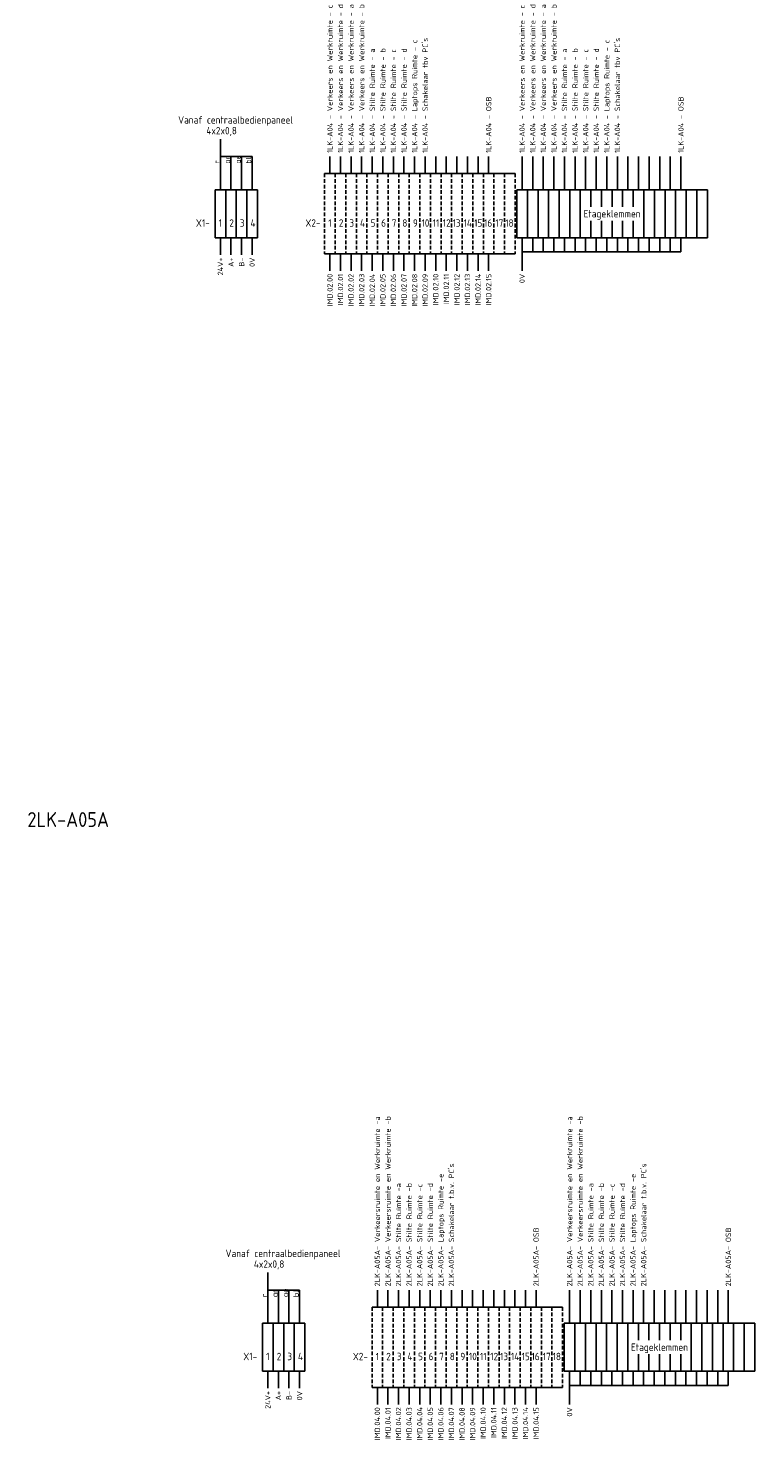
# Model space of a CAD drawing. Extents: x -1224 to 18134, y -20786 to 3554.
# Tile 22 of 88: x 5441 to 5685, y -7714 to -7238. Entities that reach past the tile are written whole.
import ezdxf
from ezdxf.enums import TextEntityAlignment as Align

# ---------------------------------------------------------------- set-up
doc = ezdxf.new("R2010")
doc.units = 0
doc.linetypes.add('HIDDEN2', pattern=[1.875, 1.25, -0.625])
doc.layers.add('EL$1----', color=3, linetype='CONTINUOUS')
doc.styles.add('BURO-018', font='ISO.shx', dxfattribs={"height": 1.8})
doc.styles.add('BURO-025', font='ISO.shx', dxfattribs={"height": 2.5})
doc.styles.add('BURO-050', font='ISO.shx', dxfattribs={"height": 5})

msp = doc.modelspace()

# ---------------------------------------------------------------- linework, layer by layer
at = {"layer": 'EL$1----', "color": 1}
for p, q in [((5505.28, -7292.69), (5505.28, -7275.63)), ((5515.98, -7281.48), (5505.28, -7281.48)), ((5508.85, -7292.69), (5508.85, -7281.48)), ((5512.41, -7292.69), (5512.41, -7281.48)), ((5515.98, -7292.69), (5515.98, -7281.48)), ((5542.19, -7287.22), (5542.19, -7281.48)), ((5545.76, -7287.22), (5545.76, -7281.48)), ((5549.32, -7287.22), (5549.32, -7281.48)), ((5552.89, -7287.22), (5552.89, -7281.48)), ((5556.46, -7287.22), (5556.46, -7281.48)), ((5560.03, -7287.22), (5560.03, -7281.48)), ((5563.59, -7287.22), (5563.59, -7281.48)), ((5567.16, -7287.22), (5567.16, -7281.48)), ((5570.73, -7287.22), (5570.73, -7281.48)), ((5574.29, -7287.22), (5574.29, -7281.48)), ((5577.86, -7287.22), (5577.86, -7281.48)), ((5581.43, -7287.22), (5581.43, -7281.48)), ((5585, -7287.22), (5585, -7281.48)), ((5588.56, -7287.22), (5588.56, -7281.48)), ((5592.13, -7287.22), (5592.13, -7281.48)), ((5595.7, -7287.22), (5595.7, -7281.48)), ((5606.98, -7292.69), (5606.98, -7281.48)), ((5610.55, -7292.69), (5610.55, -7281.48)), ((5614.12, -7292.69), (5614.12, -7281.48)), ((5617.69, -7292.69), (5617.69, -7281.48)), ((5621.25, -7292.69), (5621.25, -7281.48)), ((5624.82, -7292.69), (5624.82, -7281.48)), ((5628.39, -7292.69), (5628.39, -7281.48)), ((5631.95, -7292.69), (5631.95, -7281.48)), ((5635.52, -7292.69), (5635.52, -7281.48)), ((5639.09, -7292.69), (5639.09, -7281.48)), ((5642.66, -7292.69), (5642.66, -7281.48)), ((5646.22, -7292.69), (5646.22, -7281.48)), ((5649.79, -7292.69), (5649.79, -7281.48)), ((5653.36, -7292.69), (5653.36, -7281.48)), ((5656.92, -7292.69), (5656.92, -7281.48)), ((5660.49, -7292.69), (5660.49, -7281.48)), ((5505.28, -7308.84), (5505.28, -7314.58)), ((5508.85, -7308.84), (5508.85, -7314.58)), ((5512.41, -7308.84), (5512.41, -7314.58)), ((5515.98, -7308.84), (5515.98, -7314.58)), ((5606.98, -7308.84), (5606.98, -7320.05)), ((5610.55, -7308.84), (5610.55, -7313.61)), ((5614.12, -7308.84), (5614.12, -7313.61)), ((5617.69, -7308.84), (5617.69, -7313.61)), ((5621.25, -7308.84), (5621.25, -7313.61)), ((5624.82, -7308.84), (5624.82, -7313.61)), ((5628.39, -7308.84), (5628.39, -7313.61)), ((5631.95, -7308.84), (5631.95, -7313.61)), ((5635.52, -7308.84), (5635.52, -7313.61)), ((5639.09, -7308.84), (5639.09, -7313.61)), ((5642.66, -7308.84), (5642.66, -7313.61)), ((5646.22, -7308.84), (5646.22, -7313.61)), ((5649.79, -7308.84), (5649.79, -7313.61)), ((5653.36, -7308.84), (5653.36, -7313.61)), ((5656.92, -7308.84), (5656.92, -7313.61)), ((5660.49, -7308.84), (5660.49, -7313.61)), ((5542.19, -7314.31), (5542.19, -7320.05)), ((5545.76, -7314.31), (5545.76, -7320.05)), ((5549.32, -7314.31), (5549.32, -7320.05)), ((5552.89, -7314.31), (5552.89, -7320.05)), ((5556.46, -7314.31), (5556.46, -7320.05)), ((5560.03, -7314.31), (5560.03, -7320.05)), ((5563.59, -7314.31), (5563.59, -7320.05)), ((5567.16, -7314.31), (5567.16, -7320.05)), ((5570.73, -7314.31), (5570.73, -7320.05)), ((5574.29, -7314.31), (5574.29, -7320.05)), ((5577.86, -7314.31), (5577.86, -7320.05)), ((5581.43, -7314.31), (5581.43, -7320.05)), ((5585, -7314.31), (5585, -7320.05)), ((5588.56, -7314.31), (5588.56, -7320.05)), ((5592.13, -7314.31), (5592.13, -7320.05)), ((5595.7, -7314.31), (5595.7, -7320.05)), ((5610.55, -7313.61), (5606.98, -7313.61)), ((5614.12, -7313.61), (5610.55, -7313.61)), ((5617.69, -7313.61), (5614.12, -7313.61)), ((5621.25, -7313.61), (5617.69, -7313.61)), ((5624.82, -7313.61), (5621.25, -7313.61)), ((5628.39, -7313.61), (5624.82, -7313.61)), ((5631.95, -7313.61), (5628.39, -7313.61)), ((5635.52, -7313.61), (5631.95, -7313.61)), ((5639.09, -7313.61), (5635.52, -7313.61)), ((5642.66, -7313.61), (5639.09, -7313.61)), ((5646.22, -7313.61), (5642.66, -7313.61)), ((5649.79, -7313.61), (5646.22, -7313.61)), ((5653.36, -7313.61), (5649.79, -7313.61)), ((5656.92, -7313.61), (5653.36, -7313.61)), ((5660.49, -7313.61), (5656.92, -7313.61)), ((5521.27, -7674.66), (5521.27, -7657.61)), ((5531.97, -7663.46), (5521.27, -7663.46)), ((5524.84, -7674.66), (5524.84, -7663.46)), ((5528.4, -7674.66), (5528.4, -7663.46)), ((5531.97, -7674.66), (5531.97, -7663.46)), ((5558.18, -7669.19), (5558.18, -7663.46)), ((5561.75, -7669.19), (5561.75, -7663.46)), ((5565.31, -7669.19), (5565.31, -7663.46)), ((5568.88, -7669.19), (5568.88, -7663.46)), ((5572.45, -7669.19), (5572.45, -7663.46)), ((5576.02, -7669.19), (5576.02, -7663.46)), ((5579.58, -7669.19), (5579.58, -7663.46)), ((5583.15, -7669.19), (5583.15, -7663.46)), ((5586.72, -7669.19), (5586.72, -7663.46)), ((5590.28, -7669.19), (5590.28, -7663.46)), ((5593.85, -7669.19), (5593.85, -7663.46)), ((5597.42, -7669.19), (5597.42, -7663.46)), ((5600.99, -7669.19), (5600.99, -7663.46)), ((5604.55, -7669.19), (5604.55, -7663.46)), ((5608.12, -7669.19), (5608.12, -7663.46)), ((5611.69, -7669.19), (5611.69, -7663.46)), ((5622.97, -7674.66), (5622.97, -7663.46)), ((5626.54, -7674.66), (5626.54, -7663.46)), ((5630.11, -7674.66), (5630.11, -7663.46)), ((5633.68, -7674.66), (5633.68, -7663.46)), ((5637.24, -7674.66), (5637.24, -7663.46)), ((5640.81, -7674.66), (5640.81, -7663.46)), ((5644.38, -7674.66), (5644.38, -7663.46)), ((5647.94, -7674.66), (5647.94, -7663.46)), ((5651.51, -7674.66), (5651.51, -7663.46)), ((5655.08, -7674.66), (5655.08, -7663.46)), ((5658.65, -7674.66), (5658.65, -7663.46)), ((5662.21, -7674.66), (5662.21, -7663.46)), ((5665.78, -7674.66), (5665.78, -7663.46)), ((5669.35, -7674.66), (5669.35, -7663.46)), ((5672.91, -7674.66), (5672.91, -7663.46)), ((5676.48, -7674.66), (5676.48, -7663.46)), ((5521.27, -7690.82), (5521.27, -7696.55)), ((5524.84, -7690.82), (5524.84, -7696.55)), ((5528.4, -7690.82), (5528.4, -7696.55)), ((5531.97, -7690.82), (5531.97, -7696.55)), ((5622.97, -7690.82), (5622.97, -7702.02)), ((5626.54, -7690.82), (5626.54, -7695.59)), ((5630.11, -7690.82), (5630.11, -7695.59)), ((5633.68, -7690.82), (5633.68, -7695.59)), ((5637.24, -7690.82), (5637.24, -7695.59)), ((5640.81, -7690.82), (5640.81, -7695.59)), ((5644.38, -7690.82), (5644.38, -7695.59)), ((5647.94, -7690.82), (5647.94, -7695.59)), ((5651.51, -7690.82), (5651.51, -7695.59)), ((5655.08, -7690.82), (5655.08, -7695.59)), ((5658.65, -7690.82), (5658.65, -7695.59)), ((5662.21, -7690.82), (5662.21, -7695.59)), ((5665.78, -7690.82), (5665.78, -7695.59)), ((5669.35, -7690.82), (5669.35, -7695.59)), ((5672.91, -7690.82), (5672.91, -7695.59)), ((5676.48, -7690.82), (5676.48, -7695.59)), ((5558.18, -7696.29), (5558.18, -7702.02)), ((5561.75, -7696.29), (5561.75, -7702.02)), ((5565.31, -7696.29), (5565.31, -7702.02)), ((5568.88, -7696.29), (5568.88, -7702.02)), ((5572.45, -7696.29), (5572.45, -7702.02)), ((5576.02, -7696.29), (5576.02, -7702.02)), ((5579.58, -7696.29), (5579.58, -7702.02)), ((5583.15, -7696.29), (5583.15, -7702.02)), ((5586.72, -7696.29), (5586.72, -7702.02)), ((5590.28, -7696.29), (5590.28, -7702.02)), ((5593.85, -7696.29), (5593.85, -7702.02)), ((5597.42, -7696.29), (5597.42, -7702.02)), ((5600.99, -7696.29), (5600.99, -7702.02)), ((5604.55, -7696.29), (5604.55, -7702.02)), ((5608.12, -7696.29), (5608.12, -7702.02)), ((5611.69, -7696.29), (5611.69, -7702.02)), ((5626.54, -7695.59), (5622.97, -7695.59)), ((5630.11, -7695.59), (5626.54, -7695.59)), ((5633.68, -7695.59), (5630.11, -7695.59)), ((5637.24, -7695.59), (5633.68, -7695.59)), ((5640.81, -7695.59), (5637.24, -7695.59)), ((5644.38, -7695.59), (5640.81, -7695.59)), ((5647.94, -7695.59), (5644.38, -7695.59)), ((5651.51, -7695.59), (5647.94, -7695.59)), ((5655.08, -7695.59), (5651.51, -7695.59)), ((5658.65, -7695.59), (5655.08, -7695.59)), ((5662.21, -7695.59), (5658.65, -7695.59)), ((5665.78, -7695.59), (5662.21, -7695.59)), ((5669.35, -7695.59), (5665.78, -7695.59)), ((5672.91, -7695.59), (5669.35, -7695.59)), ((5676.48, -7695.59), (5672.91, -7695.59))]:
    msp.add_line(p, q, dxfattribs=at)
at = {"layer": 'EL$1----', "color": 1, "linetype": 'Continuous'}
for p, q in [((5540.41, -7287.22), (5543.97, -7287.22)), ((5543.97, -7287.22), (5547.54, -7287.22)), ((5547.54, -7287.22), (5551.11, -7287.22)), ((5551.11, -7287.22), (5554.68, -7287.22)), ((5554.68, -7287.22), (5558.24, -7287.22)), ((5558.24, -7287.22), (5561.81, -7287.22)), ((5561.81, -7287.22), (5565.38, -7287.22)), ((5565.38, -7287.22), (5568.94, -7287.22)), ((5568.94, -7287.22), (5572.51, -7287.22)), ((5572.51, -7287.22), (5576.08, -7287.22)), ((5576.08, -7287.22), (5579.65, -7287.22)), ((5579.65, -7287.22), (5583.21, -7287.22)), ((5583.21, -7287.22), (5586.78, -7287.22)), ((5586.78, -7287.22), (5590.35, -7287.22)), ((5590.35, -7287.22), (5593.91, -7287.22)), ((5593.91, -7287.22), (5597.48, -7287.22)), ((5597.48, -7287.22), (5601.05, -7287.22)), ((5601.05, -7287.22), (5604.62, -7287.22)), ((5543.97, -7314.31), (5540.41, -7314.31)), ((5547.54, -7314.31), (5543.97, -7314.31)), ((5551.11, -7314.31), (5547.54, -7314.31)), ((5554.68, -7314.31), (5551.11, -7314.31)), ((5558.24, -7314.31), (5554.68, -7314.31)), ((5561.81, -7314.31), (5558.24, -7314.31)), ((5565.38, -7314.31), (5561.81, -7314.31)), ((5568.94, -7314.31), (5565.38, -7314.31)), ((5572.51, -7314.31), (5568.94, -7314.31)), ((5576.08, -7314.31), (5572.51, -7314.31)), ((5579.65, -7314.31), (5576.08, -7314.31)), ((5583.21, -7314.31), (5579.65, -7314.31)), ((5586.78, -7314.31), (5583.21, -7314.31)), ((5590.35, -7314.31), (5586.78, -7314.31)), ((5593.91, -7314.31), (5590.35, -7314.31)), ((5597.48, -7314.31), (5593.91, -7314.31)), ((5601.05, -7314.31), (5597.48, -7314.31)), ((5604.62, -7314.31), (5601.05, -7314.31)), ((5556.4, -7669.19), (5559.96, -7669.19)), ((5559.96, -7669.19), (5563.53, -7669.19)), ((5563.53, -7669.19), (5567.1, -7669.19)), ((5567.1, -7669.19), (5570.66, -7669.19)), ((5570.66, -7669.19), (5574.23, -7669.19)), ((5574.23, -7669.19), (5577.8, -7669.19)), ((5577.8, -7669.19), (5581.37, -7669.19)), ((5581.37, -7669.19), (5584.93, -7669.19)), ((5584.93, -7669.19), (5588.5, -7669.19)), ((5588.5, -7669.19), (5592.07, -7669.19)), ((5592.07, -7669.19), (5595.63, -7669.19)), ((5595.63, -7669.19), (5599.2, -7669.19)), ((5599.2, -7669.19), (5602.77, -7669.19)), ((5602.77, -7669.19), (5606.34, -7669.19)), ((5606.34, -7669.19), (5609.9, -7669.19)), ((5609.9, -7669.19), (5613.47, -7669.19)), ((5613.47, -7669.19), (5617.04, -7669.19)), ((5617.04, -7669.19), (5620.6, -7669.19)), ((5559.96, -7696.29), (5556.4, -7696.29)), ((5563.53, -7696.29), (5559.96, -7696.29)), ((5567.1, -7696.29), (5563.53, -7696.29)), ((5570.66, -7696.29), (5567.1, -7696.29)), ((5574.23, -7696.29), (5570.66, -7696.29)), ((5577.8, -7696.29), (5574.23, -7696.29)), ((5581.37, -7696.29), (5577.8, -7696.29)), ((5584.93, -7696.29), (5581.37, -7696.29)), ((5588.5, -7696.29), (5584.93, -7696.29)), ((5592.07, -7696.29), (5588.5, -7696.29)), ((5595.63, -7696.29), (5592.07, -7696.29)), ((5599.2, -7696.29), (5595.63, -7696.29)), ((5602.77, -7696.29), (5599.2, -7696.29)), ((5606.34, -7696.29), (5602.77, -7696.29)), ((5609.9, -7696.29), (5606.34, -7696.29)), ((5613.47, -7696.29), (5609.9, -7696.29)), ((5617.04, -7696.29), (5613.47, -7696.29)), ((5620.6, -7696.29), (5617.04, -7696.29))]:
    msp.add_line(p, q, dxfattribs=at)
at = {"layer": 'EL$1----', "color": 1, "linetype": 'HIDDEN2'}
for p, q in [((5540.41, -7287.22), (5540.41, -7314.31)), ((5543.97, -7287.22), (5543.97, -7314.31)), ((5543.97, -7287.22), (5543.97, -7314.31)), ((5547.54, -7287.22), (5547.54, -7314.31)), ((5547.54, -7287.22), (5547.54, -7314.31)), ((5551.11, -7287.22), (5551.11, -7314.31)), ((5551.11, -7287.22), (5551.11, -7314.31)), ((5554.68, -7287.22), (5554.68, -7314.31)), ((5554.68, -7287.22), (5554.68, -7314.31)), ((5558.24, -7287.22), (5558.24, -7314.31)), ((5558.24, -7287.22), (5558.24, -7314.31)), ((5561.81, -7287.22), (5561.81, -7314.31)), ((5561.81, -7287.22), (5561.81, -7314.31)), ((5565.38, -7287.22), (5565.38, -7314.31)), ((5565.38, -7287.22), (5565.38, -7314.31)), ((5568.94, -7287.22), (5568.94, -7314.31)), ((5568.94, -7287.22), (5568.94, -7314.31)), ((5572.51, -7287.22), (5572.51, -7314.31)), ((5572.51, -7287.22), (5572.51, -7314.31)), ((5576.08, -7287.22), (5576.08, -7314.31)), ((5576.08, -7287.22), (5576.08, -7314.31)), ((5579.65, -7287.22), (5579.65, -7314.31)), ((5579.65, -7287.22), (5579.65, -7314.31)), ((5583.21, -7287.22), (5583.21, -7314.31)), ((5583.21, -7287.22), (5583.21, -7314.31)), ((5586.78, -7287.22), (5586.78, -7314.31)), ((5586.78, -7287.22), (5586.78, -7314.31)), ((5590.35, -7287.22), (5590.35, -7314.31)), ((5590.35, -7287.22), (5590.35, -7314.31)), ((5593.91, -7287.22), (5593.91, -7314.31)), ((5593.91, -7287.22), (5593.91, -7314.31)), ((5597.48, -7287.22), (5597.48, -7314.31)), ((5597.48, -7287.22), (5597.48, -7314.31)), ((5597.48, -7287.22), (5597.48, -7314.31)), ((5597.48, -7287.22), (5597.48, -7314.31)), ((5601.05, -7287.22), (5601.05, -7314.31)), ((5601.05, -7287.22), (5601.05, -7314.31)), ((5604.62, -7287.22), (5604.62, -7314.31)), ((5556.4, -7669.19), (5556.4, -7696.29)), ((5559.96, -7669.19), (5559.96, -7696.29)), ((5559.96, -7669.19), (5559.96, -7696.29)), ((5563.53, -7669.19), (5563.53, -7696.29)), ((5563.53, -7669.19), (5563.53, -7696.29)), ((5567.1, -7669.19), (5567.1, -7696.29)), ((5567.1, -7669.19), (5567.1, -7696.29)), ((5570.66, -7669.19), (5570.66, -7696.29)), ((5570.66, -7669.19), (5570.66, -7696.29)), ((5574.23, -7669.19), (5574.23, -7696.29)), ((5574.23, -7669.19), (5574.23, -7696.29)), ((5577.8, -7669.19), (5577.8, -7696.29)), ((5577.8, -7669.19), (5577.8, -7696.29)), ((5581.37, -7669.19), (5581.37, -7696.29)), ((5581.37, -7669.19), (5581.37, -7696.29)), ((5584.93, -7669.19), (5584.93, -7696.29)), ((5584.93, -7669.19), (5584.93, -7696.29)), ((5588.5, -7669.19), (5588.5, -7696.29)), ((5588.5, -7669.19), (5588.5, -7696.29)), ((5592.07, -7669.19), (5592.07, -7696.29)), ((5592.07, -7669.19), (5592.07, -7696.29)), ((5595.63, -7669.19), (5595.63, -7696.29)), ((5595.63, -7669.19), (5595.63, -7696.29)), ((5599.2, -7669.19), (5599.2, -7696.29)), ((5599.2, -7669.19), (5599.2, -7696.29)), ((5602.77, -7669.19), (5602.77, -7696.29)), ((5602.77, -7669.19), (5602.77, -7696.29)), ((5606.34, -7669.19), (5606.34, -7696.29)), ((5606.34, -7669.19), (5606.34, -7696.29)), ((5609.9, -7669.19), (5609.9, -7696.29)), ((5609.9, -7669.19), (5609.9, -7696.29)), ((5613.47, -7669.19), (5613.47, -7696.29)), ((5613.47, -7669.19), (5613.47, -7696.29)), ((5613.47, -7669.19), (5613.47, -7696.29)), ((5613.47, -7669.19), (5613.47, -7696.29)), ((5617.04, -7669.19), (5617.04, -7696.29)), ((5617.04, -7669.19), (5617.04, -7696.29)), ((5620.6, -7669.19), (5620.6, -7696.29))]:
    msp.add_line(p, q, dxfattribs=at)
at = {"layer": 'EL$1----'}
for p, q in [((5503.5, -7292.69), (5507.06, -7292.69)), ((5503.5, -7292.69), (5503.5, -7308.84)), ((5507.06, -7292.69), (5507.06, -7308.84)), ((5507.06, -7292.69), (5510.63, -7292.69)), ((5507.06, -7292.69), (5507.06, -7308.84)), ((5510.63, -7292.69), (5510.63, -7308.84)), ((5510.63, -7292.69), (5514.2, -7292.69)), ((5510.63, -7292.69), (5510.63, -7308.84)), ((5514.2, -7292.69), (5514.2, -7308.84)), ((5514.2, -7292.69), (5517.76, -7292.69)), ((5514.2, -7292.69), (5514.2, -7308.84)), ((5517.76, -7292.69), (5517.76, -7308.84)), ((5517.76, -7292.69), (5517.76, -7308.84)), ((5517.76, -7292.69), (5517.76, -7308.84)), ((5517.76, -7292.69), (5517.76, -7308.84)), ((5605.2, -7292.69), (5608.77, -7292.69)), ((5605.2, -7292.69), (5605.2, -7308.84)), ((5608.77, -7292.69), (5608.77, -7308.84)), ((5608.77, -7292.69), (5612.34, -7292.69)), ((5608.77, -7292.69), (5608.77, -7308.84)), ((5612.34, -7292.69), (5612.34, -7308.84)), ((5612.34, -7292.69), (5615.9, -7292.69)), ((5612.34, -7292.69), (5612.34, -7308.84)), ((5615.9, -7292.69), (5615.9, -7308.84)), ((5615.9, -7292.69), (5619.47, -7292.69)), ((5619.47, -7292.69), (5619.47, -7308.84)), ((5619.47, -7292.69), (5623.04, -7292.69)), ((5619.47, -7292.69), (5619.47, -7308.84)), ((5623.04, -7292.69), (5623.04, -7308.84)), ((5623.04, -7292.69), (5626.6, -7292.69)), ((5623.04, -7292.69), (5623.04, -7308.84)), ((5626.6, -7292.69), (5626.6, -7308.84)), ((5626.6, -7292.69), (5630.17, -7292.69)), ((5626.6, -7292.69), (5626.6, -7308.84)), ((5630.17, -7292.69), (5630.17, -7298.42)), ((5630.17, -7292.69), (5633.74, -7292.69)), ((5630.17, -7292.69), (5630.17, -7298.42)), ((5633.74, -7292.69), (5633.74, -7298.42)), ((5633.74, -7292.69), (5637.31, -7292.69)), ((5633.74, -7292.69), (5633.74, -7298.42)), ((5637.31, -7292.69), (5637.31, -7298.42)), ((5637.31, -7292.69), (5640.87, -7292.69)), ((5637.31, -7292.69), (5637.31, -7298.42)), ((5640.87, -7292.69), (5640.87, -7298.42)), ((5640.87, -7292.69), (5640.87, -7298.42)), ((5640.87, -7292.69), (5644.44, -7292.69)), ((5644.44, -7292.69), (5644.44, -7298.42)), ((5644.44, -7292.69), (5648.01, -7292.69)), ((5644.44, -7292.69), (5644.44, -7298.42)), ((5648.01, -7292.69), (5648.01, -7308.84)), ((5648.01, -7292.69), (5651.57, -7292.69)), ((5648.01, -7292.69), (5648.01, -7308.84)), ((5651.57, -7292.69), (5651.57, -7308.84)), ((5651.57, -7292.69), (5655.14, -7292.69)), ((5651.57, -7292.69), (5651.57, -7308.84)), ((5655.14, -7292.69), (5655.14, -7308.84)), ((5655.14, -7292.69), (5658.71, -7292.69)), ((5655.14, -7292.69), (5655.14, -7308.84)), ((5658.71, -7292.69), (5658.71, -7308.84)), ((5658.71, -7292.69), (5662.28, -7292.69)), ((5658.71, -7292.69), (5658.71, -7308.84)), ((5662.28, -7292.69), (5662.28, -7308.84)), ((5662.28, -7292.69), (5662.28, -7308.84)), ((5662.28, -7292.69), (5662.28, -7308.84)), ((5662.28, -7292.69), (5665.84, -7292.69)), ((5662.28, -7292.69), (5662.28, -7308.84)), ((5665.84, -7292.69), (5665.84, -7308.84)), ((5665.84, -7292.69), (5669.41, -7292.69)), ((5665.84, -7292.69), (5665.84, -7308.84)), ((5669.41, -7292.69), (5669.41, -7308.84)), ((5669.41, -7292.69), (5669.41, -7308.84)), ((5630.17, -7303.11), (5630.17, -7308.84)), ((5630.17, -7303.11), (5630.17, -7308.84)), ((5633.74, -7303.11), (5633.74, -7308.84)), ((5633.74, -7303.11), (5633.74, -7308.84)), ((5637.31, -7303.11), (5637.31, -7308.84)), ((5637.31, -7303.11), (5637.31, -7308.84)), ((5640.87, -7303.11), (5640.87, -7308.84)), ((5640.87, -7303.11), (5640.87, -7308.84)), ((5644.44, -7303.11), (5644.44, -7308.84)), ((5644.44, -7303.11), (5644.44, -7308.84)), ((5507.06, -7308.84), (5503.5, -7308.84)), ((5510.63, -7308.84), (5507.06, -7308.84)), ((5514.2, -7308.84), (5510.63, -7308.84)), ((5517.76, -7308.84), (5514.2, -7308.84)), ((5608.77, -7308.84), (5605.2, -7308.84)), ((5612.34, -7308.84), (5608.77, -7308.84)), ((5615.9, -7308.84), (5612.34, -7308.84)), ((5619.47, -7308.84), (5615.9, -7308.84)), ((5623.04, -7308.84), (5619.47, -7308.84)), ((5626.6, -7308.84), (5623.04, -7308.84)), ((5630.17, -7308.84), (5626.6, -7308.84)), ((5633.74, -7308.84), (5630.17, -7308.84)), ((5637.31, -7308.84), (5633.74, -7308.84)), ((5640.87, -7308.84), (5637.31, -7308.84)), ((5644.44, -7308.84), (5640.87, -7308.84)), ((5648.01, -7308.84), (5644.44, -7308.84)), ((5651.57, -7308.84), (5648.01, -7308.84)), ((5655.14, -7308.84), (5651.57, -7308.84)), ((5658.71, -7308.84), (5655.14, -7308.84)), ((5662.28, -7308.84), (5658.71, -7308.84)), ((5665.84, -7308.84), (5662.28, -7308.84)), ((5669.41, -7308.84), (5665.84, -7308.84)), ((5519.49, -7674.66), (5523.05, -7674.66)), ((5519.49, -7674.66), (5519.49, -7690.82)), ((5523.05, -7674.66), (5523.05, -7690.82)), ((5523.05, -7674.66), (5526.62, -7674.66)), ((5523.05, -7674.66), (5523.05, -7690.82)), ((5526.62, -7674.66), (5526.62, -7690.82)), ((5526.62, -7674.66), (5530.19, -7674.66)), ((5526.62, -7674.66), (5526.62, -7690.82)), ((5530.19, -7674.66), (5530.19, -7690.82)), ((5530.19, -7674.66), (5533.75, -7674.66)), ((5530.19, -7674.66), (5530.19, -7690.82)), ((5533.75, -7674.66), (5533.75, -7690.82)), ((5533.75, -7674.66), (5533.75, -7690.82)), ((5533.75, -7674.66), (5533.75, -7690.82)), ((5533.75, -7674.66), (5533.75, -7690.82)), ((5621.19, -7674.66), (5624.76, -7674.66)), ((5621.19, -7674.66), (5621.19, -7690.82)), ((5624.76, -7674.66), (5624.76, -7690.82)), ((5624.76, -7674.66), (5628.32, -7674.66)), ((5624.76, -7674.66), (5624.76, -7690.82)), ((5628.32, -7674.66), (5628.32, -7690.82)), ((5628.32, -7674.66), (5631.89, -7674.66)), ((5628.32, -7674.66), (5628.32, -7690.82)), ((5631.89, -7674.66), (5631.89, -7690.82)), ((5631.89, -7674.66), (5635.46, -7674.66)), ((5635.46, -7674.66), (5635.46, -7690.82)), ((5635.46, -7674.66), (5639.03, -7674.66)), ((5635.46, -7674.66), (5635.46, -7690.82)), ((5639.03, -7674.66), (5639.03, -7690.82)), ((5639.03, -7674.66), (5642.59, -7674.66)), ((5639.03, -7674.66), (5639.03, -7690.82)), ((5642.59, -7674.66), (5642.59, -7690.82)), ((5642.59, -7674.66), (5646.16, -7674.66)), ((5642.59, -7674.66), (5642.59, -7690.82)), ((5646.16, -7674.66), (5646.16, -7680.39)), ((5646.16, -7674.66), (5649.73, -7674.66)), ((5646.16, -7674.66), (5646.16, -7680.39)), ((5649.73, -7674.66), (5649.73, -7680.39)), ((5649.73, -7674.66), (5653.29, -7674.66)), ((5649.73, -7674.66), (5649.73, -7680.39)), ((5653.29, -7674.66), (5653.29, -7680.39)), ((5653.29, -7674.66), (5656.86, -7674.66)), ((5653.29, -7674.66), (5653.29, -7680.39)), ((5656.86, -7674.66), (5656.86, -7680.39)), ((5656.86, -7674.66), (5656.86, -7680.39)), ((5656.86, -7674.66), (5660.43, -7674.66)), ((5660.43, -7674.66), (5660.43, -7680.39)), ((5660.43, -7674.66), (5664, -7674.66)), ((5660.43, -7674.66), (5660.43, -7680.39)), ((5664, -7674.66), (5664, -7690.82)), ((5664, -7674.66), (5667.56, -7674.66)), ((5664, -7674.66), (5664, -7690.82)), ((5667.56, -7674.66), (5667.56, -7690.82)), ((5667.56, -7674.66), (5671.13, -7674.66)), ((5667.56, -7674.66), (5667.56, -7690.82)), ((5671.13, -7674.66), (5671.13, -7690.82)), ((5671.13, -7674.66), (5674.7, -7674.66)), ((5671.13, -7674.66), (5671.13, -7690.82)), ((5674.7, -7674.66), (5674.7, -7690.82)), ((5674.7, -7674.66), (5678.26, -7674.66)), ((5674.7, -7674.66), (5674.7, -7690.82)), ((5678.26, -7674.66), (5678.26, -7690.82)), ((5678.26, -7674.66), (5678.26, -7690.82)), ((5678.26, -7674.66), (5678.26, -7690.82)), ((5678.26, -7674.66), (5681.83, -7674.66)), ((5678.26, -7674.66), (5678.26, -7690.82)), ((5681.83, -7674.66), (5681.83, -7690.82)), ((5681.83, -7674.66), (5685.4, -7674.66)), ((5681.83, -7674.66), (5681.83, -7690.82)), ((5685.4, -7674.66), (5685.4, -7690.82)), ((5685.4, -7674.66), (5685.4, -7690.82)), ((5646.16, -7685.09), (5646.16, -7690.82)), ((5646.16, -7685.09), (5646.16, -7690.82)), ((5649.73, -7685.09), (5649.73, -7690.82)), ((5649.73, -7685.09), (5649.73, -7690.82)), ((5653.29, -7685.09), (5653.29, -7690.82)), ((5653.29, -7685.09), (5653.29, -7690.82)), ((5656.86, -7685.09), (5656.86, -7690.82)), ((5656.86, -7685.09), (5656.86, -7690.82)), ((5660.43, -7685.09), (5660.43, -7690.82)), ((5660.43, -7685.09), (5660.43, -7690.82)), ((5523.05, -7690.82), (5519.49, -7690.82)), ((5526.62, -7690.82), (5523.05, -7690.82)), ((5530.19, -7690.82), (5526.62, -7690.82)), ((5533.75, -7690.82), (5530.19, -7690.82)), ((5624.76, -7690.82), (5621.19, -7690.82)), ((5628.32, -7690.82), (5624.76, -7690.82)), ((5631.89, -7690.82), (5628.32, -7690.82)), ((5635.46, -7690.82), (5631.89, -7690.82)), ((5639.03, -7690.82), (5635.46, -7690.82)), ((5642.59, -7690.82), (5639.03, -7690.82)), ((5646.16, -7690.82), (5642.59, -7690.82)), ((5649.73, -7690.82), (5646.16, -7690.82)), ((5653.29, -7690.82), (5649.73, -7690.82)), ((5656.86, -7690.82), (5653.29, -7690.82)), ((5660.43, -7690.82), (5656.86, -7690.82)), ((5664, -7690.82), (5660.43, -7690.82)), ((5667.56, -7690.82), (5664, -7690.82)), ((5671.13, -7690.82), (5667.56, -7690.82)), ((5674.7, -7690.82), (5671.13, -7690.82)), ((5678.26, -7690.82), (5674.7, -7690.82)), ((5681.83, -7690.82), (5678.26, -7690.82)), ((5685.4, -7690.82), (5681.83, -7690.82))]:
    msp.add_line(p, q, dxfattribs=at)

# ---------------------------------------------------------------- texts
at = {"layer": 'EL$1----', "color": 1, "style": 'BURO-018'}
for s, p in [('1LK-A04 - Verkeers en Werkruimte - c', (5542.19, -7280.26)), ('1LK-A04 - Verkeers en Werkruimte - d', (5545.76, -7280.26)), ('1LK-A04 - Verkeers en Werkruimte - a', (5549.32, -7280.26)), ('1LK-A04 - Verkeers en Werkruimte - b', (5552.89, -7280.26)), ('1LK-A04 - Verkeers en Werkruimte - c', (5606.98, -7280.26)), ('1LK-A04 - Verkeers en Werkruimte - d', (5610.55, -7280.26)), ('1LK-A04 - Verkeers en Werkruimte - a', (5614.12, -7280.26)), ('1LK-A04 - Verkeers en Werkruimte - b', (5617.69, -7280.26)), ('1LK-A04 - Laptops Ruimte - c', (5570.73, -7280.26)), ("1LK-A04 - Schakelaar tbv PC's", (5574.29, -7280.26)), ('1LK-A04 - Laptops Ruimte - c', (5635.52, -7280.26)), ("1LK-A04 - Schakelaar tbv PC's", (5639.09, -7280.26)), ('1LK-A04 - Stilte Ruimte - a', (5556.46, -7280.26)), ('1LK-A04 - Stilte Ruimte - b', (5560.03, -7280.26)), ('1LK-A04 - Stilte Ruimte - c', (5563.59, -7280.26)), ('1LK-A04 - Stilte Ruimte - d', (5567.16, -7280.26)), ('1LK-A04 - Stilte Ruimte - a', (5621.25, -7280.26)), ('1LK-A04 - Stilte Ruimte - b', (5624.82, -7280.26)), ('1LK-A04 - Stilte Ruimte - c', (5628.39, -7280.26)), ('1LK-A04 - Stilte Ruimte - d', (5631.95, -7280.26)), ('1LK-A04 - OSB', (5595.7, -7280.26)), ('1LK-A04 - OSB', (5660.49, -7280.26)), ('2LK-A05A- Verkeersruimte en Werkruimte -a', (5558.18, -7662.23)), ('2LK-A05A- Verkeersruimte en Werkruimte -b', (5561.75, -7662.23)), ('2LK-A05A- Verkeersruimte en Werkruimte -a', (5622.97, -7662.23)), ('2LK-A05A- Verkeersruimte en Werkruimte -b', (5626.54, -7662.23)), ('2LK-A05A- Laptops Ruimte -e', (5579.58, -7662.23)), ("2LK-A05A- Schakelaar t.b.v. PC's", (5583.15, -7662.23)), ('2LK-A05A- Laptops Ruimte -e', (5644.38, -7662.23)), ("2LK-A05A- Schakelaar t.b.v. PC's", (5647.94, -7662.23)), ('2LK-A05A- Stilte Ruimte -a', (5565.31, -7662.23)), ('2LK-A05A- Stilte Ruimte -b', (5568.88, -7662.23)), ('2LK-A05A- Stilte Ruimte -c', (5572.45, -7662.23)), ('2LK-A05A- Stilte Ruimte -d', (5576.02, -7662.23)), ('2LK-A05A- Stilte Ruimte -a', (5630.11, -7662.23)), ('2LK-A05A- Stilte Ruimte -b', (5633.68, -7662.23)), ('2LK-A05A- Stilte Ruimte -c', (5637.24, -7662.23)), ('2LK-A05A- Stilte Ruimte -d', (5640.81, -7662.23)), ('2LK-A05A- OSB', (5611.69, -7662.23)), ('2LK-A05A- OSB', (5676.48, -7662.23))]:
    msp.add_text(s, height=1.8, rotation=90, dxfattribs=at).set_placement(p, align=Align.MIDDLE_LEFT)
at = {"layer": 'EL$1----', "color": 1, "style": 'BURO-025'}
for s, p in [('Vanaf centraalbedienpaneel', (5491.03, -7270.38)), ('4x2x0,8', (5500.56, -7274)), ('X1-', (5497.01, -7305.14)), ('1', (5504.72, -7305.14)), ('2', (5508.29, -7305.14)), ('3', (5511.85, -7305.14)), ('4', (5515.42, -7305.14)), ('X2-', (5533.92, -7305.14)), ('1', (5541.63, -7305.14)), ('2', (5545.2, -7305.14)), ('3', (5548.76, -7305.14)), ('4', (5552.33, -7305.14)), ('5', (5555.9, -7305.14)), ('6', (5559.47, -7305.14)), ('7', (5563.03, -7305.14)), ('8', (5566.6, -7305.14)), ('9', (5570.17, -7305.14)), ('10', (5573.06, -7305.14)), ('11', (5576.79, -7305.14)), ('12', (5580.23, -7305.14)), ('13', (5583.54, -7305.14)), ('14', (5587.24, -7305.14)), ('15', (5590.8, -7305.14)), ('16', (5594.14, -7305.14)), ('17', (5597.94, -7305.14)), ('18', (5601.27, -7305.14)), ('Vanaf centraalbedienpaneel', (5507.02, -7652.36)), ('4x2x0,8', (5516.55, -7655.98)), ('X1-', (5513, -7687.12)), ('1', (5520.71, -7687.12)), ('2', (5524.27, -7687.12)), ('3', (5527.84, -7687.12)), ('4', (5531.41, -7687.12)), ('X2-', (5549.91, -7687.12)), ('1', (5557.62, -7687.12)), ('2', (5561.19, -7687.12)), ('3', (5564.75, -7687.12)), ('4', (5568.32, -7687.12)), ('5', (5571.89, -7687.12)), ('6', (5575.45, -7687.12)), ('7', (5579.02, -7687.12)), ('8', (5582.59, -7687.12)), ('9', (5586.16, -7687.12)), ('10', (5589.04, -7687.12)), ('11', (5592.78, -7687.12)), ('12', (5596.22, -7687.12)), ('13', (5599.53, -7687.12)), ('14', (5603.22, -7687.12)), ('15', (5606.79, -7687.12)), ('16', (5610.13, -7687.12)), ('17', (5613.93, -7687.12)), ('18', (5617.26, -7687.12))]:
    msp.add_text(s, height=2.5, dxfattribs=at).set_placement(p)
at = {"layer": 'EL$1----', "color": 2, "style": 'BURO-018'}
for s, p in [('gr', (5508.53, -7283.89)), ('ge', (5512.09, -7283.89)), ('bl', (5515.66, -7283.89)), ('r', (5504.96, -7283.89)), ('ge', (5528.08, -7665.87)), ('r', (5520.95, -7665.87)), ('gr', (5524.52, -7665.87)), ('bl', (5531.65, -7665.87))]:
    msp.add_text(s, height=1.8, rotation=90, dxfattribs=at).set_placement(p)
at = {"layer": 'EL$1----', "color": 1, "style": 'BURO-025'}
for p in [(5637.31, -7300.76), (5653.29, -7682.74)]:
    msp.add_text('Etageklemmen', height=2.5, dxfattribs=at).set_placement(p, align=Align.MIDDLE_CENTER)
at = {"layer": 'EL$1----', "color": 1, "style": 'BURO-018'}
for s, p in [('24V+', (5505.28, -7315.51)), ('A+', (5508.85, -7315.51)), ('B-', (5512.41, -7315.51)), ('0V', (5515.98, -7315.51)), ('IMD.02.00', (5542.19, -7320.98)), ('IMD.02.01', (5545.76, -7320.98)), ('IMD.02.02', (5549.32, -7320.98)), ('IMD.02.03', (5552.89, -7320.98)), ('IMD.02.04', (5556.46, -7320.98)), ('IMD.02.05', (5560.03, -7320.98)), ('IMD.02.06', (5563.59, -7320.98)), ('IMD.02.07', (5567.16, -7320.98)), ('IMD.02.08', (5570.73, -7320.98)), ('IMD.02.09', (5574.29, -7320.98)), ('IMD.02.10', (5577.86, -7320.98)), ('IMD.02.11', (5581.43, -7320.98)), ('IMD.02.12', (5585, -7320.98)), ('IMD.02.13', (5588.56, -7320.98)), ('IMD.02.14', (5592.13, -7320.98)), ('IMD.02.15', (5595.7, -7320.98)), ('0V', (5606.98, -7320.98)), ('24V+', (5521.27, -7697.49)), ('A+', (5524.84, -7697.49)), ('B-', (5528.4, -7697.49)), ('0V', (5531.97, -7697.49)), ('IMD.04.00', (5558.18, -7702.96)), ('IMD.04.01', (5561.75, -7702.96)), ('IMD.04.02', (5565.31, -7702.96)), ('IMD.04.03', (5568.88, -7702.96)), ('IMD.04.04', (5572.45, -7702.96)), ('IMD.04.05', (5576.02, -7702.96)), ('IMD.04.06', (5579.58, -7702.96)), ('IMD.04.07', (5583.15, -7702.96)), ('IMD.04.08', (5586.72, -7702.96)), ('IMD.04.09', (5590.28, -7702.96)), ('IMD.04.10', (5593.85, -7702.96)), ('IMD.04.11', (5597.42, -7702.96)), ('IMD.04.12', (5600.99, -7702.96)), ('IMD.04.13', (5604.55, -7702.96)), ('IMD.04.14', (5608.12, -7702.96)), ('IMD.04.15', (5611.69, -7702.96)), ('0V', (5622.97, -7702.96))]:
    msp.add_text(s, height=1.8, rotation=90, dxfattribs=at).set_placement(p, align=Align.MIDDLE_RIGHT)
at = {"layer": 'EL$1----', "color": 2, "style": 'BURO-050'}
msp.add_text('2LK-A05A', height=5, dxfattribs=at).set_placement((5440.23, -7507.41))

doc.saveas('drawing.dxf')
